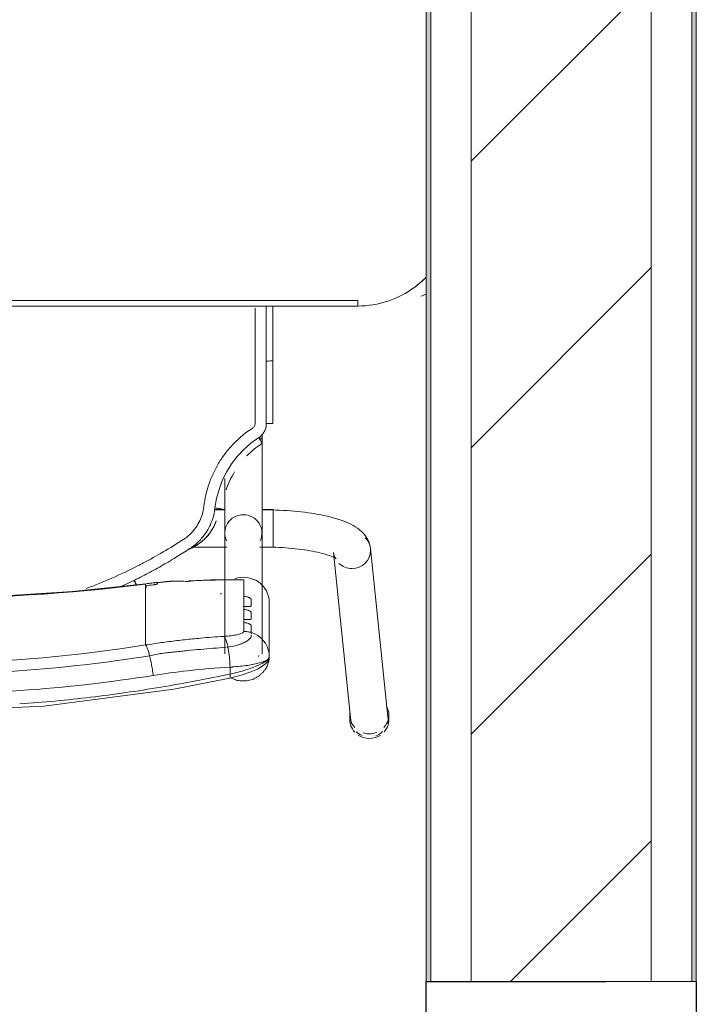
# Model space of a CAD drawing. Header units: metres. Extents: x 2.9 to 42.3, y -72.9 to -49.3.
# Tile 82 of 256: x 9.415 to 9.791, y -63.513 to -62.966. Entities that reach past the tile are written whole.
import ezdxf

# ---------------------------------------------------------------- set-up
doc = ezdxf.new("R2010")
doc.units = ezdxf.units.M
doc.linetypes.add('Traço', pattern=[0.006, 0.003, -0.003])
doc.linetypes.add('Traço_2_', pattern=[0.006, 0.003, -0.003])
for name, color, linetype, lineweight in [('A-GLAZ', 7, 'Continuous', 18), ('A-WALL', 7, 'Continuous', 18), ('A-WALL-PATT', 7, 'Continuous', 18), ('I-FURN', 7, 'Continuous', 18)]:
    doc.layers.add(name, color=color, linetype=linetype, lineweight=lineweight)
doc.layers.add('A-GLAZ-HDLN', color=7, linetype='Traço', lineweight=25, true_color=0x00007f)
pattern_1 = [(50, (21.555, -62.929), (0.546555, -0.047815), [0.05715, -0.62865]), (355, (21.555, -62.929), (-0.105728, 0.573166), [0.04572, -0.50292]), (100.451, (21.601, -62.933), (0.440828, 0.52535), [0.04857, -0.53427]), (46.184, (21.555, -62.776), (0.813237, -0.12613), [0.08573, -0.94298]), (96.636, (21.623, -62.787), (0.71221, 0.742287), [0.07286, -0.80141]), (351.184, (21.555, -62.776), (0.712217, 0.742274), [0.06858, -0.75438]), (21, (21.631, -62.814), (0.454846, -0.306795), [0.05715, -0.62865]), (326, (21.631, -62.814), (0.185405, 0.55256), [0.04572, -0.50292]), (71.451, (21.669, -62.84), (0.64025, 0.245763), [0.04857, -0.53427]), (37.5, (21.555, -62.929), (0.009261, 0.2536672), [0.02515, -0.47168, 0.02515, -0.48539, -0.50482]), (37.5, (21.555, -62.929), (0.009261, 0.2536672), [-1.007, 0.02515, -0.47968]), (7.5, (21.555, -62.929), (0.200456, 0.300546), [0.02515, -0.26594, 0.02515, -0.46025, -0.1924]), (7.5, (21.555, -62.929), (0.200456, 0.300546), [-0.77648, 0.02515, -0.16726]), (327.5, (21.385, -62.929), (0.4067682, -0.0171882), [0.02515, -0.16535, 0.02515, -0.56921, -0.78867]), (327.5, (21.385, -62.929), (0.4067682, -0.0171882), [-0.78486, 0.02515, -0.76352]), (317.5, (21.309, -62.929), (0.444383, 0.076279), [0.02515, -0.2225, 0.02515, -0.36957, -0.56007]), (317.5, (21.309, -62.929), (0.444383, 0.076279), [-0.64237, 0.02515, -0.53492])]

# ---------------------------------------------------------------- blocks, each defined once
blk = doc.blocks.new('ConjuntoParaAlunoTamanho6 - CJA06_ConjuntoParaAlunoTamanho6-V23-2PAV')
at = {"layer": 'I-FURN', "color": 253, "true_color": 0xaaaaaa}
for p, q in [((-0.23354, 0.20182), (-0.24321, 0.29526)), ((-0.2643, 0.29456), (-0.2643, 0.29197)), ((-0.2638, 0.29312), (-0.25413, 0.19969)), ((-0.24254, 0.29197), (-0.24254, 0.29456)), ((-0.1979, 0.25969), (-0.1979, 0.22964)), ((-0.1979, 0.25969), (-0.19777, 0.25778)), ((-0.19776, 0.25773), (-0.19734, 0.2558)), ((-0.19385, 0.25812), (-0.19385, 0.19097)), ((-0.19207, 0.25896), (-0.19202, 0.25906)), ((-0.19202, 0.25906), (-0.19192, 0.25949)), ((-0.17315, 0.19097), (-0.17315, 0.25812)), ((-0.19734, 0.2558), (-0.19665, 0.25395)), ((-0.19665, 0.25395), (-0.1957, 0.25221)), ((-0.1957, 0.25221), (-0.19451, 0.25062)), ((-0.17493, 0.25435), (-0.17437, 0.25441)), ((-0.12923, 0.2438), (-0.12923, 0.25317)), ((-0.18366, 0.24073), (-0.18366, 0.23904)), ((-0.12923, 0.24214), (-0.12923, 0.2438)), ((-0.12923, 0.24214), (-0.12923, 0.23653)), ((-0.12923, 0.23653), (-0.12923, 0.23486)), ((-0.18366, 0.23345), (-0.18366, 0.23176)), ((-0.12923, 0.23486), (-0.12923, 0.22925)), ((-0.18366, 0.22617), (-0.18366, 0.21701)), ((-0.12923, 0.22925), (-0.12923, 0.22759)), ((-0.12923, 0.22759), (-0.12923, 0.22197)), ((-0.14414, 0.21757), (-0.12926, 0.21915)), ((-0.12923, 0.22197), (-0.12923, 0.22031)), ((-0.11598, 0.22048), (-0.1227, 0.21732)), ((-0.1834, 0.21697), (-0.1818, 0.21679)), ((-0.19271, 0.19894), (-0.2, 0.19894)), ((-0.2, 0.19844), (-0.2, 0.19411)), ((-0.19271, 0.19879), (-0.19385, 0.19879)), ((-0.19385, 0.19879), (-0.19385, 0.19845)), ((-0.19385, 0.19845), (-0.19385, 0.19764)), ((-0.15474, 0.19894), (-0.17429, 0.19894)), ((-0.15494, 0.19879), (-0.17429, 0.19879)), ((-0.2, 0.19393), (-0.2, 0.18575)), ((-0.19385, 0.19367), (-0.19385, 0.1916)), ((-0.19385, 0.18688), (-0.19385, 0.18582)), ((-0.2, 0.18573), (-0.2, 0.17922)), ((-0.19385, 0.18371), (-0.19385, 0.18582)), ((-0.19385, 0.17809), (-0.19385, 0.18068)), ((-0.2, 0.17916), (-0.2, 0.17794)), ((-0.2, 0.17794), (-0.19377, 0.17794)), ((-0.17323, 0.17794), (-0.1676, 0.17794)), ((-0.17268, 0.17809), (-0.16757, 0.17809)), ((-0.19385, 0.13857), (-0.19385, 0.13643)), ((-0.19983, 0.13021), (-0.19982, 0.0953)), ((-0.19982, 0.06488), (-0.19982, 0.0953)), ((-0.19982, 0.0953), (-0.19982, 0.09529)), ((-0.19623, 0.09556), (-0.19738, 0.09554)), ((0.247, 0.06497), (-0.247, 0.06497)), ((-0.247, 0.06497), (-0.247, 0.06197)), ((0.247, 0.06497), (-0.247, 0.06497))]:
    blk.add_line(p, q, dxfattribs=at)
at = {"layer": 'I-FURN', "color": 253, "true_color": 0xaaaaaa, "flags": 128}
for points in [[(0.0001, 0.2904), (-0.07267, 0.28721), (-0.14486, 0.2777), (-0.17603, 0.27161)], [(-0.17603, 0.27161), (-0.18218, 0.26997), (-0.18761, 0.26812), (-0.19131, 0.26652), (-0.19557, 0.2639), (-0.19708, 0.26226), (-0.19765, 0.26113), (-0.1979, 0.25971)], [(-0.17607, 0.26928), (-0.17607, 0.26831), (-0.17607, 0.26734), (-0.17607, 0.26637), (-0.17607, 0.2654)], [(-0.1979, 0.24468), (-0.1979, 0.2522), (-0.1979, 0.25971)], [(-0.1979, 0.25969), (-0.1979, 0.25218), (-0.1979, 0.24467), (-0.1979, 0.23715), (-0.1979, 0.22964)], [(-0.19451, 0.25062), (-0.19311, 0.2492), (-0.19152, 0.24799)], [(-0.19152, 0.24799), (-0.18977, 0.24701), (-0.1879, 0.24628)], [(-0.1879, 0.24243), (-0.1879, 0.24339), (-0.1879, 0.24435), (-0.1879, 0.24532), (-0.1879, 0.24628)], [(-0.18366, 0.24561), (-0.18366, 0.24439), (-0.18366, 0.24317), (-0.18366, 0.24195), (-0.18366, 0.24073)], [(-0.1879, 0.23515), (-0.1879, 0.23603), (-0.1879, 0.23692), (-0.1879, 0.2378), (-0.1879, 0.23868)], [(-0.18366, 0.23904), (-0.18366, 0.23764), (-0.18366, 0.23624), (-0.18366, 0.23485), (-0.18366, 0.23345)], [(-0.1879, 0.22787), (-0.1879, 0.22876), (-0.1879, 0.22964), (-0.1879, 0.23052), (-0.1879, 0.23141)], [(-0.18366, 0.23176), (-0.18366, 0.23036), (-0.18366, 0.22897), (-0.18366, 0.22757), (-0.18366, 0.22617)], [(-0.12926, 0.21915), (-0.08865, 0.22342), (-0.0479, 0.2261), (-0.00707, 0.22717), (0.03376, 0.22666), (0.07455, 0.22454), (0.11521, 0.22083), (0.12946, 0.21915)], [(-0.1359, 0.2187), (-0.1359, 0.21878), (-0.1359, 0.21886), (-0.1359, 0.21893), (-0.1359, 0.21901)], [(-0.12923, 0.22031), (-0.12923, 0.22007), (-0.12923, 0.21984), (-0.12923, 0.21961), (-0.12923, 0.21937)], [(-0.18111, 0.21677), (-0.16533, 0.21701), (-0.15331, 0.21761)], [(-0.23354, 0.20182), (-0.23373, 0.20287), (-0.23403, 0.20376), (-0.23437, 0.20445), (-0.23469, 0.20492), (-0.23492, 0.20521), (-0.23505, 0.20534), (-0.23507, 0.20536)], [(-0.23507, 0.20536), (-0.23501, 0.20531), (-0.23482, 0.20518), (-0.23451, 0.20499), (-0.23408, 0.20476), (-0.23355, 0.20449), (-0.23291, 0.2042), (-0.23217, 0.20389), (-0.23133, 0.20358), (-0.23041, 0.20326), (-0.22941, 0.20294), (-0.22832, 0.20262), (-0.22717, 0.2023), (-0.22594, 0.20199), (-0.22464, 0.20169), (-0.22328, 0.2014), (-0.22186, 0.20112), (-0.22039, 0.20086), (-0.21886, 0.2006), (-0.21729, 0.20036), (-0.21567, 0.20014), (-0.214, 0.19993), (-0.2123, 0.19973), (-0.21057, 0.19956), (-0.2088, 0.1994), (-0.207, 0.19926), (-0.20518, 0.19913), (-0.20334, 0.19903), (-0.20148, 0.19894), (-0.19961, 0.19888), (-0.19772, 0.19883), (-0.19583, 0.1988), (-0.19394, 0.19879), (-0.19385, 0.19879)], [(-0.25413, 0.19969), (-0.25375, 0.19762), (-0.25311, 0.19572), (-0.25226, 0.19403), (-0.25129, 0.19256), (-0.25023, 0.19128), (-0.24913, 0.19017), (-0.24799, 0.18919), (-0.24683, 0.18832), (-0.24563, 0.18753), (-0.24441, 0.18681), (-0.24316, 0.18615), (-0.24188, 0.18553), (-0.24055, 0.18496), (-0.23919, 0.18441), (-0.23778, 0.1839), (-0.23633, 0.18341), (-0.23483, 0.18295), (-0.2333, 0.18251), (-0.23171, 0.1821), (-0.23008, 0.1817), (-0.22841, 0.18133), (-0.2267, 0.18098), (-0.22495, 0.18064), (-0.22315, 0.18033), (-0.22132, 0.18004), (-0.21946, 0.17976), (-0.21756, 0.17951), (-0.21562, 0.17928), (-0.21366, 0.17906), (-0.21168, 0.17887), (-0.20967, 0.1787), (-0.20763, 0.17855), (-0.20558, 0.17842), (-0.20352, 0.17831), (-0.20144, 0.17823), (-0.19935, 0.17816), (-0.19725, 0.17811), (-0.19515, 0.17809), (-0.19385, 0.17809)], [(-0.19385, 0.13857), (-0.19385, 0.14057), (-0.19385, 0.14257), (-0.19385, 0.14457), (-0.19385, 0.14656), (-0.19385, 0.14855), (-0.19385, 0.15053), (-0.19385, 0.15249), (-0.19385, 0.15444), (-0.19385, 0.15637), (-0.19385, 0.15827), (-0.19385, 0.16015), (-0.19385, 0.162), (-0.19385, 0.16382), (-0.19385, 0.1656), (-0.19385, 0.16735), (-0.19385, 0.16905), (-0.19385, 0.17071), (-0.19385, 0.17233), (-0.19385, 0.1739), (-0.19385, 0.17541), (-0.19385, 0.17687), (-0.19385, 0.17828), (-0.19385, 0.17963), (-0.19385, 0.18092), (-0.19385, 0.18215), (-0.19385, 0.18331), (-0.19385, 0.18441), (-0.19385, 0.18544), (-0.19385, 0.1864), (-0.19385, 0.18729), (-0.19385, 0.1881), (-0.19385, 0.18885), (-0.19385, 0.18951), (-0.19385, 0.19011), (-0.19385, 0.19062), (-0.19385, 0.19097)], [(-0.17315, 0.19097), (-0.17315, 0.19051), (-0.17315, 0.18998), (-0.17315, 0.18937), (-0.17315, 0.18869), (-0.17315, 0.18793), (-0.17315, 0.1871), (-0.17315, 0.18619), (-0.17315, 0.18522), (-0.17315, 0.18417), (-0.17315, 0.18306), (-0.17315, 0.18188), (-0.17315, 0.18064), (-0.17315, 0.17934), (-0.17315, 0.17798), (-0.17315, 0.17656), (-0.17315, 0.17508), (-0.17315, 0.17355), (-0.17315, 0.17198), (-0.17315, 0.17035), (-0.17315, 0.16868), (-0.17315, 0.16696), (-0.17315, 0.16521), (-0.17315, 0.16342), (-0.17315, 0.16159), (-0.17315, 0.16066)], [(-0.16841, 0.18438), (-0.16841, 0.18437), (-0.16841, 0.18435), (-0.16841, 0.18434), (-0.16841, 0.18432)], [(-0.16774, 0.17706), (-0.16861, 0.17188), (-0.16997, 0.16679), (-0.17181, 0.16185), (-0.17415, 0.15713), (-0.17693, 0.15265), (-0.18013, 0.14846), (-0.18374, 0.14461), (-0.18771, 0.14113), (-0.19199, 0.13805)], [(-0.19623, 0.13025), (-0.19623, 0.12331), (-0.19623, 0.11637), (-0.19623, 0.10942), (-0.19623, 0.10249), (-0.19623, 0.09556)], [(-0.19738, 0.09554), (-0.19841, 0.0955), (-0.1992, 0.09544), (-0.19969, 0.09537), (-0.19982, 0.0953)], [(-0.247, 0.06497), (-0.24912, 0.06492), (-0.25124, 0.0648), (-0.25334, 0.06459), (-0.25544, 0.06429), (-0.25753, 0.06391), (-0.2596, 0.06345), (-0.26165, 0.0629), (-0.26367, 0.06228), (-0.26567, 0.06157), (-0.26764, 0.06078), (-0.26957, 0.05992), (-0.27147, 0.05898), (-0.27333, 0.05796), (-0.27515, 0.05687), (-0.27693, 0.05571), (-0.27865, 0.05448), (-0.28033, 0.05318), (-0.28195, 0.05181), (-0.28351, 0.05038), (-0.285, 0.04891)], [(0.247, 0.06197), (0.1235, 0.06197), (0, 0.06197), (-0.1235, 0.06197), (-0.247, 0.06197)], [(-0.247, 0.06197), (-0.1235, 0.06197), (0, 0.06197), (0.1235, 0.06197), (0.247, 0.06197)]]:
    blk.add_lwpolyline(points, dxfattribs=at)
at = {"layer": 'I-FURN', "color": 253, "true_color": 0xaaaaaa}
for centre, radius, start, end in [((-0.27413, 0.03797), 0.023, 109.9274, 118.7517), ((-0.247, 0.01197), 0.053, 127.1607, 135)]:
    blk.add_arc(centre, radius, start, end, dxfattribs=at)
for centre, major_axis, ratio, start_param, end_param in [((-0.25342, 0.29456), (0.01088, 0), 0.965926, 2.438822, 3.243525), ((-0.25351, 0.29419), (0.01029, 0.00107), 0.967158, 1.815725, 2.256389), ((-0.25342, 0.29456), (0.01088, 0), 0.965926, 1.570796, 2.185058), ((-0.25342, 0.29197), (0.01088, 0), 0.965926, 1.570796, 1.965237), ((-0.25342, 0.29456), (0.01088, 0), 0.965926, 0.959427, 1.570796), ((-0.25342, 0.29197), (0.01088, 0), 0.965926, 1.257624, 1.559899), ((-0.25351, 0.29419), (0.01029, 0.00107), 0.967158, 0.685592, 1.060105), ((-0.25342, 0.29456), (0.01088, 0), 0.965926, 6.170166, 7.020457), ((-0.25342, 0.29197), (0.01088, 0), 0.965926, 2.404268, 3.526261), ((-0.25351, 0.29419), (0.01029, 0.00107), 0.967158, 2.780211, 3.141593), ((-0.25342, 0.29197), (0.01088, 0), 0.965926, 6.182855, 7.015454), ((-0.25351, 0.29419), (0.01029, 0.00107), 0.967158, 6.18338, 6.464028), ((-0.1835, 0.22964), (-0.0144, 0), 0.978148, 0, 1.909658), ((0.0001, -0.77159), (1.0211, 0), 0.978148, 1.443771, 1.697822), ((0.0001, -0.77117), (1.0209, 0), 0.978148, 1.443771, 1.697822), ((-0.17927, 0.60128), (0.385, 0), 0.978148, 4.732926, 4.735013), ((-0.17927, 0.60356), (0.395, 0), 0.978148, 4.828782, 4.839414), ((-0.17927, 0.60221), (0.3948, 0), 0.978148, 4.828842, 4.839414), ((-0.1305, 0.22908), (-0.00124, 0.00992), 0.026339, 2.463316, 2.789234), ((-0.17927, 0.60336), (0.395, 0), 0.978148, 4.701279, 4.780293), ((-0.14501, 0.22754), (-0.00087, 0.00996), 0.018501, 2.957526, 3.350225), ((-0.17927, 0.60263), (0.395, 0), 0.978148, 4.801491, 4.822541), ((-0.24383, 0.20075), (0.01029, 0.00107), 0.967158, 1.470991, 3.041787), ((-0.24383, 0.20075), (0.01029, 0.00107), 0.967158, 0.685592, 1.470991), ((-0.24383, 0.20075), (0.01029, 0.00107), 0.967158, 3.041787, 3.827185), ((-0.1835, 0.19097), (0.01035, 0), 0.978148, 2.686587, 4.712389), ((-0.1835, 0.19097), (0.01035, 0), 0.978148, 4.723701, 6.738191), ((-0.1835, 0.13857), (0.01035, 0), 0.069756, 2.648425, 3.665191)]:
    blk.add_ellipse(centre, major_axis=major_axis, ratio=ratio, start_param=start_param, end_param=end_param, dxfattribs=at)
for points in [[(-0.07901, 0.28427), (-0.08557, 0.28365), (-0.09211, 0.28295), (-0.09864, 0.28217)], [(-0.05929, 0.28591), (-0.06588, 0.28544), (-0.07245, 0.28489), (-0.07901, 0.28427)], [(-0.11819, 0.27961), (-0.12468, 0.27869), (-0.13116, 0.27768), (-0.13762, 0.27661)], [(-0.09864, 0.28217), (-0.10517, 0.28139), (-0.11169, 0.28054), (-0.11819, 0.27961)], [(-0.13762, 0.27661), (-0.14407, 0.27553), (-0.15051, 0.27438), (-0.15692, 0.27316)], [(-0.15692, 0.27316), (-0.16332, 0.27194), (-0.16971, 0.27065), (-0.17607, 0.26928)], [(-0.13346, 0.2701), (-0.13339, 0.26956), (-0.13324, 0.26848), (-0.133, 0.26684), (-0.13272, 0.2652), (-0.13242, 0.26359), (-0.13211, 0.26203), (-0.13178, 0.26053), (-0.13155, 0.25959), (-0.13144, 0.25914)], [(-0.17607, 0.2654), (-0.17914, 0.26523), (-0.18504, 0.2647), (-0.19219, 0.26337), (-0.19682, 0.26165), (-0.1979, 0.26035), (-0.1979, 0.25969)], [(-0.17609, 0.26577), (-0.1767, 0.26561), (-0.17731, 0.26545), (-0.17791, 0.26528)], [(-0.17607, 0.2654), (-0.17606, 0.26498), (-0.17604, 0.26413), (-0.17598, 0.26285), (-0.1759, 0.26156), (-0.17579, 0.26028), (-0.17566, 0.25902), (-0.17551, 0.25778), (-0.17533, 0.25659), (-0.17514, 0.25544), (-0.175, 0.25471), (-0.17493, 0.25435)], [(-0.12923, 0.25317), (-0.12932, 0.25327), (-0.1295, 0.25353), (-0.1298, 0.25409), (-0.13011, 0.25481), (-0.13044, 0.25568), (-0.13077, 0.2567), (-0.1311, 0.25786), (-0.13133, 0.2587), (-0.13144, 0.25914)], [(-0.17493, 0.25435), (-0.17484, 0.25392), (-0.17465, 0.25308), (-0.17435, 0.25195), (-0.17403, 0.25093), (-0.17369, 0.25006), (-0.17335, 0.24934), (-0.173, 0.24877), (-0.17277, 0.2485), (-0.17265, 0.2484)], [(-0.1879, 0.24628), (-0.18756, 0.24617), (-0.18687, 0.24599), (-0.18581, 0.24578), (-0.18474, 0.24565), (-0.18402, 0.24561), (-0.18366, 0.24561)], [(-0.15964, 0.24939), (-0.16398, 0.24899), (-0.16832, 0.24866), (-0.17265, 0.2484)], [(-0.1553, 0.2498), (-0.15675, 0.24966), (-0.15819, 0.24952), (-0.15964, 0.24939)], [(-0.15095, 0.25026), (-0.1524, 0.2501), (-0.15385, 0.24995), (-0.1553, 0.2498)], [(-0.14661, 0.25076), (-0.14806, 0.25058), (-0.14951, 0.25042), (-0.15095, 0.25026)], [(-0.14226, 0.2513), (-0.14371, 0.25111), (-0.14516, 0.25093), (-0.14661, 0.25076)], [(-0.1359, 0.21901), (-0.1359, 0.21905), (-0.13586, 0.21912), (-0.13573, 0.21923), (-0.13549, 0.21935), (-0.13518, 0.21946), (-0.13479, 0.21957), (-0.13436, 0.21967), (-0.1339, 0.21974), (-0.13357, 0.21979), (-0.1334, 0.21981)], [(-0.13585, 0.2186), (-0.13587, 0.21862), (-0.13589, 0.21865), (-0.1359, 0.21868), (-0.1359, 0.2187)], [(-0.09625, 0.22184), (-0.10584, 0.21825), (-0.1152, 0.21414), (-0.12434, 0.2095)], [(-0.12335, 0.21813), (-0.12356, 0.21856), (-0.12377, 0.21898), (-0.12395, 0.21936)], [(-0.15397, 0.21772), (-0.15349, 0.21752), (-0.153, 0.21758), (-0.15247, 0.21788)], [(-0.15247, 0.21788), (-0.15113, 0.21782), (-0.1484, 0.21775), (-0.14556, 0.21776), (-0.14412, 0.21779)], [(-0.12436, 0.21651), (-0.12717, 0.21512), (-0.13276, 0.21224), (-0.13826, 0.20916), (-0.14098, 0.20758)], [(-0.1227, 0.21732), (-0.12297, 0.21719), (-0.12353, 0.21692), (-0.12408, 0.21665), (-0.12436, 0.21651)], [(-0.12289, 0.21723), (-0.12304, 0.21753), (-0.12319, 0.21783), (-0.12334, 0.21813)], [(-0.12434, 0.2095), (-0.12494, 0.2092), (-0.12615, 0.20858), (-0.12737, 0.20794), (-0.12798, 0.20762)], [(-0.14638, 0.20431), (-0.14762, 0.20355), (-0.1501, 0.202), (-0.15256, 0.20043), (-0.15378, 0.19963)], [(-0.12798, 0.20762), (-0.13157, 0.20574), (-0.13889, 0.20168), (-0.14651, 0.19698), (-0.1504, 0.19445)], [(-0.14098, 0.20758), (-0.14188, 0.20704), (-0.14368, 0.20597), (-0.14546, 0.20487), (-0.14635, 0.20432)], [(-0.16501, 0.19076), (-0.16447, 0.19151), (-0.16331, 0.19295), (-0.16135, 0.19493), (-0.15919, 0.19669), (-0.15764, 0.19771), (-0.15683, 0.19818)], [(-0.15378, 0.19963), (-0.1555, 0.19851), (-0.15869, 0.19594), (-0.16134, 0.1928), (-0.1625, 0.1911)], [(-0.1568, 0.1982), (-0.15576, 0.1988), (-0.15475, 0.1993), (-0.15376, 0.19971)], [(-0.1504, 0.19445), (-0.15113, 0.19396), (-0.15256, 0.19293), (-0.15386, 0.19174), (-0.15448, 0.19112)], [(-0.16371, 0.18924), (-0.16479, 0.18738), (-0.16656, 0.18343), (-0.1675, 0.1792), (-0.16774, 0.17706)], [(-0.1625, 0.1911), (-0.16271, 0.1908), (-0.16313, 0.19018), (-0.16352, 0.18955), (-0.16371, 0.18924)], [(-0.15448, 0.19112), (-0.15645, 0.18912), (-0.15969, 0.18452), (-0.16124, 0.17915), (-0.16156, 0.17636)], [(-0.16774, 0.17706), (-0.16823, 0.17712), (-0.16921, 0.17725), (-0.17046, 0.17746), (-0.17128, 0.17766), (-0.17147, 0.17776), (-0.17146, 0.1778)], [(-0.17391, 0.16699), (-0.17512, 0.16348), (-0.17671, 0.16011), (-0.17864, 0.15696)], [(-0.1854, 0.14823), (-0.18797, 0.14558), (-0.19084, 0.14321), (-0.19391, 0.14119)], [(-0.19199, 0.13805), (-0.19265, 0.13762), (-0.19383, 0.13663), (-0.19519, 0.13473), (-0.19604, 0.13255), (-0.19622, 0.13104), (-0.19623, 0.13025)], [(-0.19391, 0.14119), (-0.19393, 0.14119), (-0.19385, 0.14103), (-0.19344, 0.14033), (-0.19278, 0.13928), (-0.19225, 0.13846), (-0.19199, 0.13805)], [(-0.18863, 0.13277), (-0.18884, 0.13263), (-0.18922, 0.13231), (-0.18966, 0.1317), (-0.18994, 0.13099), (-0.19, 0.1305), (-0.19, 0.13025)], [(-0.19623, 0.13025), (-0.19672, 0.13025), (-0.1977, 0.13025), (-0.19891, 0.13024), (-0.19969, 0.13022), (-0.19984, 0.13021), (-0.19982, 0.1302)], [(-0.19982, 0.12147), (-0.19982, 0.12438), (-0.19982, 0.12729), (-0.19982, 0.1302)], [(-0.19982, 0.1302), (-0.19982, 0.12438), (-0.19982, 0.11273), (-0.19982, 0.1011), (-0.19982, 0.09529)], [(-0.19982, 0.09528), (-0.19982, 0.1011), (-0.19982, 0.10691), (-0.19982, 0.11273)], [(-0.19982, 0.09529), (-0.19982, 0.08515), (-0.19982, 0.07502), (-0.19982, 0.06488)], [(-0.19982, 0.06488), (-0.19982, 0.06837), (-0.19982, 0.07185), (-0.19982, 0.07534)]]:
    blk.add_open_spline(points, degree=3, dxfattribs=at)
for points, knots in [([(-0.13346, 0.2701), (-0.0847, 0.2778), (0.00519, 0.28415), (0.09466, 0.27626), (0.13366, 0.2701)], [-1, -1, -1, -1, -0.444444, 0, 0, 0, 0]), ([(-0.1979, 0.25971), (-0.1979, 0.26019), (-0.19783, 0.26127), (-0.19747, 0.26287), (-0.19695, 0.2643), (-0.19642, 0.26543), (-0.19585, 0.26637), (-0.19534, 0.26711), (-0.19492, 0.26766), (-0.19447, 0.26819), (-0.19382, 0.2689), (-0.19291, 0.26975), (-0.1919, 0.27053), (-0.19105, 0.27107), (-0.1904, 0.27144), (-0.18973, 0.27177), (-0.18883, 0.27217), (-0.18719, 0.27275), (-0.18474, 0.2732), (-0.18174, 0.27315), (-0.17906, 0.27255), (-0.17745, 0.27187), (-0.17679, 0.27153)], [0, 0, 0, 0, 0.0625, 0.125, 0.15625, 0.1875, 0.21875, 0.234375, 0.25, 0.265625, 0.28125, 0.3125, 0.34375, 0.359375, 0.375, 0.390625, 0.40625, 0.4375, 0.5, 0.5625, 0.625, 0.6721865, 0.6721865, 0.6721865, 0.6721865]), ([(-0.1979, 0.25971), (-0.1979, 0.26034), (-0.19688, 0.26187), (-0.19282, 0.26411), (-0.18865, 0.26578), (-0.18491, 0.26704), (-0.18064, 0.26823), (-0.1776, 0.26895), (-0.17607, 0.26928)], [0, 0, 0, 0, 0.25, 0.5, 0.625, 0.75, 0.875, 1, 1, 1, 1]), ([(-0.1761, 0.27156), (-0.17616, 0.27149), (-0.17627, 0.27106), (-0.17619, 0.27003), (-0.17607, 0.26928)], [0.625, 0.625, 0.625, 0.625, 0.75, 1, 1, 1, 1]), ([(-0.17607, 0.2654), (-0.1682, 0.2659), (-0.154, 0.26716), (-0.13977, 0.2691), (-0.13346, 0.2701)], [-1, -1, -1, -1, -0.444444, 0, 0, 0, 0]), ([(-0.13144, 0.25914), (-0.08343, 0.26683), (0.00512, 0.27318), (0.09323, 0.26529), (0.13164, 0.25914)], [-1, -1, -1, -1, -0.444444, 0, 0, 0, 0]), ([(-0.19421, 0.2626), (-0.1945, 0.26266), (-0.19502, 0.2627), (-0.19554, 0.2626), (-0.19576, 0.26254)], [0.5473049, 0.5473049, 0.5473049, 0.5473049, 0.625, 0.6812684, 0.6812684, 0.6812684, 0.6812684]), ([(0.12943, 0.25317), (0.08224, 0.26075), (-0.00484, 0.26702), (-0.09148, 0.25924), (-0.12923, 0.25317)], [-1, -1, -1, -1, -0.444444, 0, 0, 0, 0]), ([(-0.1965, 0.2622), (-0.19671, 0.26207), (-0.1971, 0.26176), (-0.19769, 0.26096), (-0.1979, 0.26021), (-0.1979, 0.25971)], [0.75, 0.75, 0.75, 0.75, 0.8125, 0.875, 1, 1, 1, 1]), ([(-0.17381, 0.25447), (-0.17147, 0.25462), (-0.16677, 0.25497), (-0.1597, 0.25557), (-0.1538, 0.25614), (-0.14908, 0.25663), (-0.14554, 0.25703), (-0.14198, 0.25739), (-0.13843, 0.25782), (-0.13492, 0.25842), (-0.13259, 0.25889), (-0.13144, 0.25914)], [0, 0, 0, 0, 0.166667, 0.333333, 0.5, 0.583333, 0.666667, 0.75, 0.833333, 0.916667, 1, 1, 1, 1]), ([(-0.1879, 0.24778), (-0.18791, 0.24829), (-0.1875, 0.24933), (-0.18588, 0.25077), (-0.184, 0.25182), (-0.1824, 0.2525), (-0.17978, 0.25344), (-0.17715, 0.25404), (-0.17493, 0.25435)], [0, 0, 0, 0, 0.2, 0.4, 0.55, 0.625, 0.7, 1, 1, 1, 1]), ([(-0.12923, 0.25317), (-0.13213, 0.25271), (-0.13647, 0.25207), (-0.14082, 0.25148), (-0.14226, 0.2513)], [-1, -1, -1, -1, -0.8, -0.7, -0.7, -0.7, -0.7]), ([(-0.1879, 0.24628), (-0.1879, 0.24644), (-0.1879, 0.2467), (-0.1879, 0.247), (-0.1879, 0.2471)], [0, 0, 0, 0, 0.4, 0.6, 0.6, 0.6, 0.6]), ([(-0.17265, 0.2484), (-0.17333, 0.24836), (-0.17532, 0.24821), (-0.17777, 0.24791), (-0.17985, 0.24753), (-0.18163, 0.2471), (-0.18322, 0.24646), (-0.18366, 0.2459), (-0.18366, 0.24561)], [-1, -1, -1, -1, -0.888889, -0.666667, -0.555556, -0.444444, -0.222222, 0, 0, 0, 0]), ([(-0.18366, 0.24073), (-0.18428, 0.24075), (-0.18512, 0.24088), (-0.18609, 0.24117), (-0.18671, 0.24142), (-0.18723, 0.2417), (-0.18762, 0.24198), (-0.18784, 0.24222), (-0.1879, 0.24236), (-0.1879, 0.24243)], [0, 0, 0, 0, 0.25, 0.375, 0.5, 0.625, 0.75, 0.875, 1, 1, 1, 1]), ([(-0.1879, 0.23868), (-0.1879, 0.23875), (-0.18784, 0.23885), (-0.18762, 0.23896), (-0.18723, 0.23902), (-0.18671, 0.23904), (-0.18609, 0.23904), (-0.18512, 0.23903), (-0.18428, 0.23902), (-0.18366, 0.23904)], [0, 0, 0, 0, 0.125, 0.25, 0.375, 0.5, 0.625, 0.75, 1, 1, 1, 1]), ([(-0.18366, 0.23345), (-0.18428, 0.23348), (-0.18512, 0.2336), (-0.18609, 0.23389), (-0.18671, 0.23414), (-0.18723, 0.23442), (-0.18762, 0.2347), (-0.18784, 0.23494), (-0.1879, 0.23508), (-0.1879, 0.23515)], [0, 0, 0, 0, 0.25, 0.375, 0.5, 0.625, 0.75, 0.875, 1, 1, 1, 1]), ([(-0.1879, 0.23141), (-0.1879, 0.23147), (-0.18784, 0.23158), (-0.18762, 0.23168), (-0.18723, 0.23174), (-0.18671, 0.23176), (-0.18609, 0.23176), (-0.18512, 0.23175), (-0.18428, 0.23175), (-0.18366, 0.23176)], [0, 0, 0, 0, 0.125, 0.25, 0.375, 0.5, 0.625, 0.75, 1, 1, 1, 1]), ([(-0.18366, 0.22617), (-0.18428, 0.2262), (-0.18512, 0.22633), (-0.18609, 0.22661), (-0.18671, 0.22687), (-0.18723, 0.22714), (-0.18762, 0.22742), (-0.18784, 0.22767), (-0.1879, 0.22781), (-0.1879, 0.22787)], [0, 0, 0, 0, 0.25, 0.375, 0.5, 0.625, 0.75, 0.875, 1, 1, 1, 1]), ([(-0.12388, 0.21967), (-0.12372, 0.21936), (-0.12333, 0.2186), (-0.12291, 0.21776), (-0.1227, 0.21732)], [0.5302375, 0.5302375, 0.5302375, 0.5302375, 0.75, 1, 1, 1, 1]), ([(-0.1334, 0.21866), (-0.1337, 0.21862), (-0.13425, 0.21856), (-0.13488, 0.2185), (-0.13529, 0.21849), (-0.13555, 0.2185), (-0.13573, 0.21853), (-0.13582, 0.21857), (-0.13585, 0.2186)], [0, 0, 0, 0, 0.25, 0.5, 0.625, 0.75, 0.875, 1, 1, 1, 1]), ([(-0.15863, 0.1971), (-0.16081, 0.19558), (-0.16383, 0.19273), (-0.16686, 0.18807), (-0.16796, 0.18563), (-0.16841, 0.18438)], [0, 0, 0, 0, 0.5, 0.75, 1, 1, 1, 1]), ([(-0.1535, 0.1999), (-0.15406, 0.19967), (-0.15585, 0.19886), (-0.15753, 0.19787), (-0.15863, 0.1971)], [0.6367527, 0.6367527, 0.6367527, 0.6367527, 0.75, 1, 1, 1, 1]), ([(-0.16841, 0.18432), (-0.16799, 0.18547), (-0.16725, 0.18714), (-0.16604, 0.18925), (-0.16537, 0.19026), (-0.16501, 0.19076)], [0, 0, 0, 0, 0.5, 0.75, 1, 1, 1, 1]), ([(-0.16156, 0.17636), (-0.16208, 0.17191), (-0.16353, 0.16549), (-0.16692, 0.15729), (-0.1701, 0.15145), (-0.17391, 0.14602), (-0.17976, 0.13936), (-0.18487, 0.13521), (-0.18863, 0.13277)], [0, 0, 0, 0, 0.25, 0.375, 0.5, 0.625, 0.75, 1, 1, 1, 1]), ([(-0.19, 0.13025), (-0.19, 0.12863), (-0.19, 0.12547), (-0.19, 0.12092), (-0.19, 0.1173), (-0.19, 0.1145), (-0.19, 0.11243), (-0.19, 0.11052), (-0.19, 0.10828), (-0.19, 0.10624), (-0.19, 0.10408), (-0.19, 0.10228), (-0.19, 0.10023), (-0.19, 0.09774), (-0.19, 0.09515), (-0.19, 0.09189), (-0.19, 0.08842), (-0.19, 0.08419), (-0.19, 0.08049), (-0.19, 0.07684), (-0.19, 0.07351), (-0.19, 0.07081), (-0.19, 0.0683), (-0.19, 0.06666), (-0.19, 0.06612)], [0, 0, 0, 0, 0.03125, 0.0625, 0.09375, 0.109375, 0.125, 0.140625, 0.15625, 0.1875, 0.203125, 0.21875, 0.234375, 0.25, 0.265625, 0.28125, 0.3125, 0.328125, 0.34375, 0.359375, 0.3671875, 0.375, 0.3828125, 0.3865101, 0.3865101, 0.3865101, 0.3865101]), ([(-0.19623, 0.06488), (-0.19623, 0.06802), (-0.19623, 0.0747), (-0.19623, 0.0849), (-0.19623, 0.09203), (-0.19623, 0.09556)], [0.8397159, 0.8397159, 0.8397159, 0.8397159, 0.8888889, 0.9444444, 1, 1, 1, 1])]:
    blk.add_open_spline(points, degree=3, knots=knots, dxfattribs=at)
blk = doc.blocks.new('JANELA1 - Paineis _2x1_ 2 x 1_00-8467672-2PAV')
at = {"layer": 'A-GLAZ', "color": 253, "true_color": 0xaaaaaa}
for p, q in [((-0.97, 0.075), (-1, 0.075)), ((-1, 0.075), (-1, -0.075)), ((-1, -0.075), (-0.97, -0.075))]:
    blk.add_line(p, q, dxfattribs=at)
at = {"layer": 'A-GLAZ-HDLN', "color": 9, "linetype": 'Traço_2_', "true_color": 0xaaaad4}
for p, q in [((-1, -0.075), (-1, 0.075)), ((-1, 0.075), (-0.97, 0.075)), ((-0.97, -0.075), (-1, -0.075))]:
    blk.add_line(p, q, dxfattribs=at)
blk = doc.blocks.new('4 GRE - ESCOLA DE CINEMA E AUDIOVISUAL CINE REX R07_rvt-1-2PAV')
at = {"layer": 'A-WALL-PATT', "true_color": 0xd4d4d4}
h = blk.add_hatch(dxfattribs=at)
h.set_pattern_fill('FP_2', color=254, style=0, pattern_type=2)
h.set_pattern_definition([(45, (21.555, -62.929), (-0.0795495, 0.0795495), [])])
h.paths.add_polyline_path([(9.66566, -71.56654), (9.76566, -71.56654), (9.76566, -70.87194), (9.66566, -70.87194), (9.66566, -71.43485)])
h.paths.add_polyline_path([(9.76566, -69.67194), (9.76566, -69.54694), (9.66566, -69.54694), (9.66566, -69.67194)])
h.paths.add_polyline_path([(9.71566, -68.59694), (9.76566, -68.59694), (9.76566, -67.77543), (9.66566, -67.77543), (9.66566, -68.59694)])
h.paths.add_polyline_path([(9.76566, -66.82543), (9.76566, -65.50043), (9.66566, -65.50043), (9.66566, -66.82543), (9.71566, -66.82543)])
h.paths.add_polyline_path([(9.76566, -63.50043), (9.76566, -62.44043), (9.66566, -62.44043), (9.66566, -63.50043)])
h.paths.add_polyline_path([(9.66566, -60.44043), (9.76566, -60.44043), (9.76566, -59.71543), (9.66566, -59.71543), (9.66566, -59.97609)])
h.paths.add_polyline_path([(9.71566, -58.76543), (9.76566, -58.76543), (9.76566, -58.42545), (9.66566, -58.42545), (9.66566, -58.76543)])
h.paths.add_polyline_path([(9.76566, -57.47545), (9.76566, -57.19154), (9.66566, -57.19154), (9.66566, -57.47545), (9.71566, -57.47545)])
h.paths.add_polyline_path([(9.76566, -55.19154), (9.76566, -54.81654), (9.66566, -54.81654), (9.66566, -55.19154)])
h = blk.add_hatch(dxfattribs=at)
h.set_pattern_fill('FP_1', color=254, style=0, pattern_type=2)
h.set_pattern_definition(pattern_1)
h.paths.add_polyline_path([(9.64066, -71.59154), (9.64316, -71.59154), (9.64316, -70.87194), (9.64066, -70.87194), (9.64066, -71.43485)])
h.paths.add_polyline_path([(9.64066, -69.67194), (9.64316, -69.67194), (9.64316, -69.52444), (9.71566, -69.52444), (9.71566, -69.52194), (9.64066, -69.52194), (9.64066, -69.52506)])
h.paths.add_polyline_path([(9.64066, -68.62194), (9.71566, -68.62194), (9.71566, -68.61944), (9.64316, -68.61944), (9.64316, -68.38012), (9.64066, -68.38012), (9.64066, -68.38262)])
h.paths.add_polyline_path([(9.64316, -67.88512), (9.64316, -67.75293), (9.71566, -67.75293), (9.71566, -67.75043), (9.64066, -67.75043), (9.64066, -67.88512)])
h.paths.add_polyline_path([(9.64066, -66.85043), (9.71566, -66.85043), (9.71566, -66.84793), (9.64316, -66.84793), (9.64316, -65.84793), (9.64066, -65.84793), (9.64066, -66.46939)])
h.paths.add_polyline_path([(9.64066, -65.75293), (9.64316, -65.75293), (9.64316, -65.50043), (9.64066, -65.50043), (9.64066, -65.75043)])
h.paths.add_polyline_path([(9.64316, -63.50043), (9.64316, -62.44043), (9.64066, -62.44043), (9.64066, -63.50043)])
h.paths.add_polyline_path([(9.64316, -60.44043), (9.64316, -59.69293), (9.71566, -59.69293), (9.71566, -59.69043), (9.64066, -59.69043), (9.64066, -60.44043)])
h.paths.add_polyline_path([(9.64066, -58.79043), (9.71566, -58.79043), (9.71566, -58.78793), (9.64316, -58.78793), (9.64316, -58.72295), (9.64066, -58.72295), (9.64066, -58.72545)])
h.paths.add_polyline_path([(9.64066, -58.57795), (9.64316, -58.57795), (9.64316, -58.40295), (9.71566, -58.40295), (9.71566, -58.40045), (9.64066, -58.40045), (9.64066, -58.57545)])
h.paths.add_polyline_path([(9.67066, -57.50045), (9.71566, -57.50045), (9.71566, -57.49795), (9.64316, -57.49795), (9.64316, -57.19154), (9.64066, -57.19154), (9.64066, -57.50045), (9.65457, -57.50045)])
h.paths.add_polyline_path([(9.64066, -55.19154), (9.64316, -55.19154), (9.64316, -54.84154), (9.64066, -54.84154), (9.64066, -55.01062)])
h = blk.add_hatch(dxfattribs=at)
h.set_pattern_fill('FP_1', color=254, style=0, pattern_type=2)
h.set_pattern_definition(pattern_1)
h.paths.add_polyline_path([(9.79066, -71.59154), (9.79066, -70.87194), (9.78816, -70.87194), (9.78816, -71.58904), (9.64316, -71.58904), (9.64316, -71.59154), (9.78816, -71.59154)])
h.paths.add_polyline_path([(9.79066, -69.67194), (9.79066, -69.52194), (9.71566, -69.52194), (9.71566, -69.52444), (9.78816, -69.52444), (9.78816, -69.67194)])
h.paths.add_polyline_path([(9.71566, -68.62194), (9.79066, -68.62194), (9.79066, -68.38012), (9.78816, -68.38012), (9.78816, -68.61944), (9.71566, -68.61944)])
h.paths.add_polyline_path([(9.78816, -67.88512), (9.79066, -67.88512), (9.79066, -67.75043), (9.71566, -67.75043), (9.71566, -67.75293), (9.78816, -67.75293), (9.78816, -67.80625)])
h.paths.add_polyline_path([(9.71566, -66.85043), (9.79066, -66.85043), (9.79066, -65.50043), (9.78816, -65.50043), (9.78816, -66.84793), (9.71566, -66.84793)])
h.paths.add_polyline_path([(9.78816, -63.50043), (9.79066, -63.50043), (9.79066, -62.44043), (9.78816, -62.44043), (9.78816, -63.03176)])
h.paths.add_polyline_path([(9.78816, -60.44043), (9.79066, -60.44043), (9.79066, -59.69043), (9.71566, -59.69043), (9.71566, -59.69293), (9.78816, -59.69293), (9.78816, -59.97609)])
h.paths.add_polyline_path([(9.71566, -58.79043), (9.79066, -58.79043), (9.79066, -58.40045), (9.71566, -58.40045), (9.71566, -58.40295), (9.78816, -58.40295), (9.78816, -58.78793), (9.71566, -58.78793)])
h.paths.add_polyline_path([(9.79066, -57.50045), (9.79066, -57.19154), (9.78816, -57.19154), (9.78816, -57.49795), (9.71566, -57.49795), (9.71566, -57.50045)])
h.paths.add_polyline_path([(9.79066, -55.19154), (9.79066, -54.84154), (9.78816, -54.84154), (9.78816, -55.19154)])
at = {"layer": 'A-WALL', "color": 253, "true_color": 0xaaaaaa}
for p, q in [((9.64066, -62.44043), (9.64066, -63.50043)), ((9.64316, -62.44043), (9.64316, -63.50043)), ((9.66566, -62.44043), (9.66566, -63.50043)), ((9.76566, -63.50043), (9.76566, -62.44043)), ((9.78816, -63.50043), (9.78816, -62.44043)), ((9.79066, -63.50043), (9.79066, -62.44043))]:
    blk.add_line(p, q, dxfattribs=at)
at = {"layer": 'A-GLAZ', "color": 253, "lineweight": 18, "true_color": 0xaaaaaa, "rotation": 269.9999999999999}
blk.add_blockref('JANELA1 - Paineis _2x1_ 2 x 1_00-8467672-2PAV', (9.71566, -64.50043), dxfattribs=at)
at = {"layer": 'I-FURN', "color": 253, "lineweight": 18, "true_color": 0xaaaaaa, "rotation": 180}
blk.add_blockref('ConjuntoParaAlunoTamanho6 - CJA06_ConjuntoParaAlunoTamanho6-V23-2PAV', (9.35566, -63.06045), dxfattribs=at)

msp = doc.modelspace()

# ---------------------------------------------------------------- block references
at = {"lineweight": 5}
msp.add_blockref('4 GRE - ESCOLA DE CINEMA E AUDIOVISUAL CINE REX R07_rvt-1-2PAV', (0, 0), dxfattribs=at)

doc.saveas('drawing.dxf')
